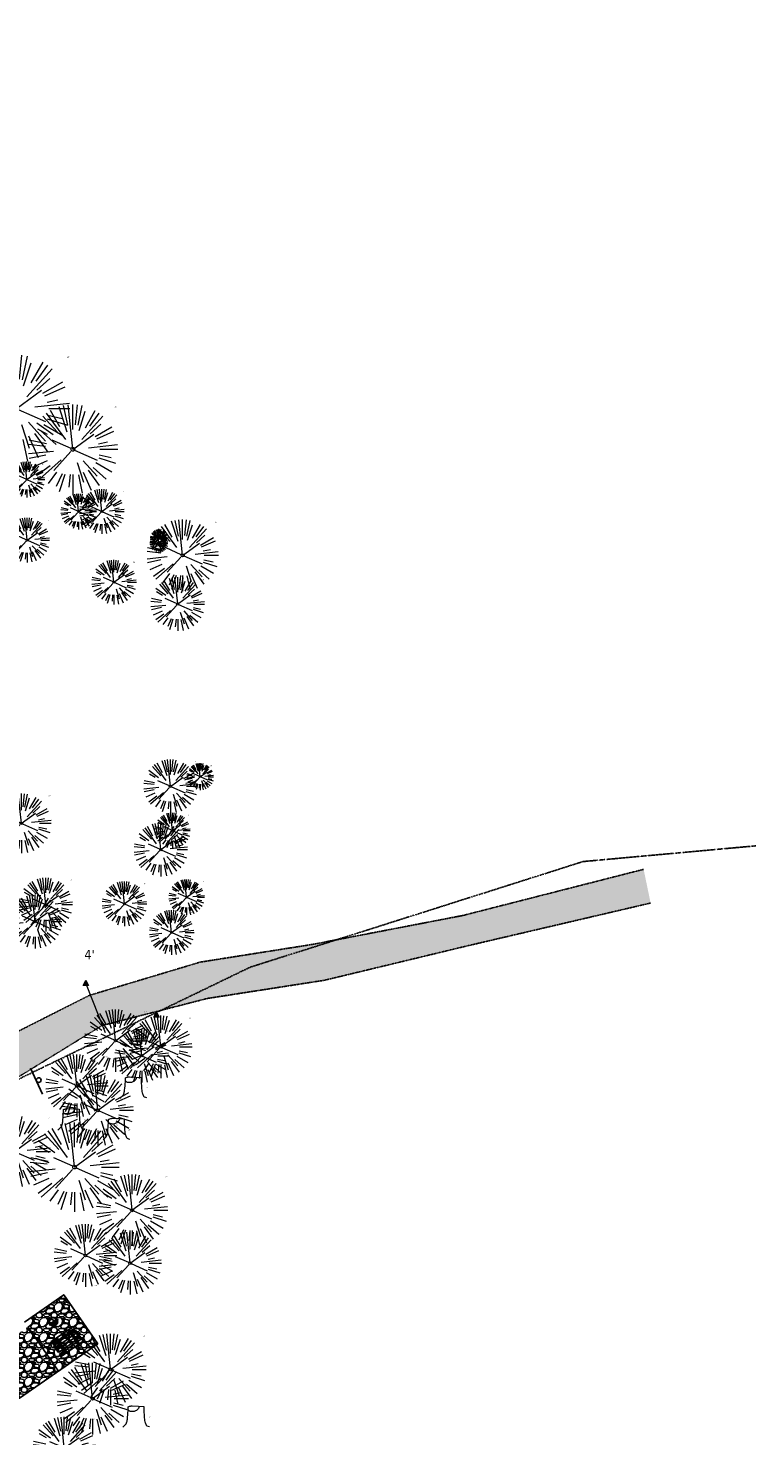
# Model space of a CAD drawing. Header units: feet. Extents: x 1134296 to 1140710, y 647902 to 649877.
# Tile 55 of 57: x 1135151 to 1135395, y 649015 to 649487. Entities that reach past the tile are written whole.
import ezdxf

# ---------------------------------------------------------------- set-up
doc = ezdxf.new("R2010")
doc.units = ezdxf.units.FT
doc.header["$MEASUREMENT"] = 0
doc.linetypes.add('DIVIDE2', pattern=[0.625, 0.25, -0.125, 0, -0.125, 0, -0.125])
doc.linetypes.add('RAD', pattern=[0.13, 0.08, -0.05])
for name, color, linetype, lineweight in [('-ANGLE-IRON', 8, 'Continuous', 25), ('V-PVMT-HTCH-GRVL', 8, 'Continuous', 20), ('V-SITE-FENC', 8, 'Continuous', 18), ('V-SITE-ROCK', 8, 'Continuous', 18), ('V-SITE-SURV', 8, 'Continuous', 18), ('V-SITE-VEGE', 55, 'Continuous', 18), ('V-SITE-VEGE-TEXT', 8, 'Continuous', 18)]:
    doc.layers.add(name, color=color, linetype=linetype, lineweight=lineweight)
for name, color, linetype in [('-BOLTS-LAGS-SCREWS', 7, 'Continuous'), ('-CONCRETE', 9, 'Continuous'), ('-HARDWARE', 7, 'Continuous'), ('-TIMBER', 5, 'Continuous'), ('C-CAMPSITE-PADS', 6, 'Continuous'), ('C-SWLK-GRVL-PATT', 8, 'Continuous'), ('G-XREF', 7, 'Continuous'), ('V-FLOOD-PLAIN', 2, 'DIVIDE2'), ('V-PVMT-GRVL', 120, 'RAD'), ('V-SITE-SIGN', 222, 'Continuous')]:
    doc.layers.add(name, color=color, linetype=linetype)
doc.styles.add('SEI Annotative', font='tahoma.ttf', dxfattribs={"height": 0.1})
doc.styles.add('SEI-Dim & Leader', font='tahoma.ttf')

# ---------------------------------------------------------------- blocks, each defined once
blk = doc.blocks.new('V-SITE-Sign')
blk.add_line((-0.12, 0), (0.12, 0))
blk.add_circle((0, -0.02), 0.02)
blk = doc.blocks.new('*U817', base_point=(1135154.133, 649133.53))
at = {"xscale": 39.99999999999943, "yscale": 39.99999999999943, "zscale": 39.99999999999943, "rotation": 115}
blk.add_blockref('V-SITE-Sign', (1135154.133, 649133.53), dxfattribs=at)
blk = doc.blocks.new('V-SITE-VEGE-Stump')
for points in [[(-0.123, -0.014, 0.052613), (-0.099, 0.008, 0.106195), (-0.091, 0.022, 0.044862), (-0.084, 0.053, 0.020074), (-0.078, 0.123, 0.011675), (-0.077, 0.136, 0.007866), (-0.078, 0.156)], [(-0.078, 0.156, -0.027668), (-0.053, 0.163, -0.067978), (-0.043, 0.164), (0.009, 0.162), (0.054, 0.159)], [(0.015, 0.161, -0.082864), (0.008, 0.142, -0.111324), (-0.002, 0.131, -0.039313), (-0.016, 0.122, -0.049197), (-0.028, 0.118, -0.066002), (-0.045, 0.116, -0.070187), (-0.06, 0.118, -0.114859), (-0.069, 0.122, -0.075938), (-0.077, 0.133)], [(0.054, 0.159, 0.004334), (0.054, 0.137, 0.008344), (0.054, 0.125), (0.056, 0.076, 0.046252), (0.062, 0.032, 0.069625), (0.073, 0.004, 0.149725), (0.079, -0.002, 0.058523), (0.099, -0.009)]]:
    blk.add_lwpolyline(points, format="xyb")
blk = doc.blocks.new('V-SITE-VEGE-Coniferious Tree 2')
at = {"color": 0, "linetype": 'ByBlock'}
for p, q in [((-0.079, 0.109), (-0.294, 0.405)), ((-0.146, 0.253), (-0.25, 0.433)), ((-0.063, 0.193), (-0.155, 0.476)), ((-0.057, 0.27), (-0.104, 0.489)), ((0, 0.003), (-0.052, 0.497)), ((0, 0.222), (0, 0.5)), ((0.029, 0.275), (0.052, 0.497)), ((0.057, 0.269), (0.104, 0.489)), ((0.069, 0.211), (0.138, 0.426)), ((0.139, 0.241), (0.25, 0.433)), ((0.187, 0.257), (0.294, 0.405)), ((-0.22, 0.16), (-0.405, 0.294)), ((-0.176, 0.195), (-0.335, 0.372)), ((0.098, 0.109), (0.335, 0.372)), ((0.192, 0.173), (0.312, 0.281)), ((-0.284, 0.164), (-0.393, 0.227)), ((-0.001, -0.001), (0.235, 0.171)), ((0.249, 0.144), (0.433, 0.25)), ((0.266, 0.118), (0.457, 0.203)), ((-0.306, 0.032), (-0.497, 0.052)), ((-0.296, 0.063), (-0.489, 0.104)), ((-0.02, 0.009), (-0.232, 0.103)), ((0.173, 0.018), (0.497, 0.052)), ((0.287, 0.061), (0.388, 0.083)), ((0.302, 0), (0.5, 0)), ((-0.218, -0.023), (-0.497, -0.052)), ((-0.302, -0.064), (-0.489, -0.104)), ((-0.288, -0.128), (-0.457, -0.203)), ((-0.132, -0.119), (-0.372, -0.335)), ((-0.023, -0.026), (-0.214, -0.237)), ((0.018, -0.008), (0.272, -0.121)), ((0.114, -0.127), (0.272, -0.302)), ((0.289, -0.094), (0.476, -0.155)), ((0.294, -0.062), (0.427, -0.091)), ((-0.255, -0.185), (-0.405, -0.294)), ((-0.184, -0.254), (-0.277, -0.381)), ((0.048, -0.147), (0.119, -0.367)), ((0.113, -0.254), (0.203, -0.457)), ((0.169, -0.232), (0.294, -0.405)), ((0.225, -0.203), (0.372, -0.335)), ((0.256, -0.148), (0.433, -0.25)), ((-0.121, -0.273), (-0.186, -0.417)), ((-0.091, -0.28), (-0.155, -0.476)), ((-0.03, -0.282), (-0.044, -0.422)), ((0, -0.282), (0, -0.5)), ((0.061, -0.287), (0.104, -0.489))]:
    blk.add_line(p, q, dxfattribs=at)
blk.add_circle((0, 0), 0.0208)
blk = doc.blocks.new('*U871', base_point=(1135154.133, 649133.53))
at = {"xscale": 39.99999999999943, "yscale": 39.99999999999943, "zscale": 39.99999999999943, "rotation": 115}
blk.add_blockref('V-SITE-Sign', (1135154.133, 649133.53), dxfattribs=at)
blk = doc.blocks.new('V-LEGL- Corner Location 5')
h = blk.add_hatch(color=256)
h.dxf.hatch_style = 1
h.paths.add_polyline_path([(0, 0.5), (-0.45, -0.38), (0.45, -0.38)])
at = {"flags": 128}
blk.add_lwpolyline([(-0.45, -0.38), (0, 0.5), (0.45, -0.38)], close=True, dxfattribs=at)
blk = doc.blocks.new('C_XBASE-PACTOLA_02403811')
at = {"layer": 'V-PVMT-HTCH-GRVL', "transparency": 33554610}
h = blk.add_hatch(dxfattribs=at)
h.set_pattern_fill('AR-SAND', color=256)
h.set_pattern_definition([(37.5, (0, 0), (-0.0629933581, 1.926823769), [0, -1.52, 0, -1.7, 0, -1.625]), (7.5, (0, 0), (1.7697767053, 2.822146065), [0, -0.82, 0, -1.37, 0, -0.525]), (327.5, (-1.23, 0), (3.1141418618, 0.0056590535), [0, -0.5, 0, -1.8, 0, -2.35]), (317.5, (-1.23, 0), (3.0061266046, 0.877675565), [0, -0.25, 0, -1.18, 0, -1.35])])
edge = h.paths.add_edge_path()
edge.add_line((1135299.06, 649179.02), (1135359.94, 649193.25))
edge.add_line((1135359.94, 649193.25), (1135357.6, 649204.56))
edge.add_line((1135357.6, 649204.56), (1135297.03, 649189.08))
edge.add_line((1135297.03, 649189.08), (1135246.75, 649179.4))
edge.add_line((1135246.75, 649179.4), (1135209, 649173.44))
edge.add_line((1135209, 649173.44), (1135171.84, 649162.29))
edge.add_line((1135171.84, 649162.29), (1135139.91, 649146.16))
edge.add_line((1135139.91, 649146.16), (1135122.57, 649139.76))
edge.add_line((1135122.57, 649139.76), (1135114.05, 649140.95))
edge.add_line((1135114.05, 649140.95), (1135111.97, 649145.03))
edge.add_arc((1135036.64, 649124.78), 78, -10.868, 15.0487, ccw=False)
edge.add_line((1135113.25, 649110.08), (1135110.3, 649094.74))
edge.add_line((1135110.3, 649094.74), (1135124.25, 649116.46))
edge.add_line((1135124.25, 649116.46), (1135147.57, 649134.63))
edge.add_line((1135147.57, 649134.63), (1135176.02, 649152.15))
edge.add_line((1135176.02, 649152.15), (1135211.36, 649161.25))
edge.add_line((1135211.36, 649161.25), (1135250.66, 649167.36))
edge.add_line((1135250.66, 649167.36), (1135299.06, 649179.02))
at = {"layer": 'V-FLOOD-PLAIN', "flags": 128}
blk.add_lwpolyline([(1134914.78, 649486.68), (1134964.91, 649449.91), (1134986.13, 649409.61), (1134975.35, 649311.08), (1134958.92, 649205.06), (1134955.56, 649145.24), (1134964.04, 649110.86), (1134999.27, 649088), (1135032.63, 649078.28), (1135064.17, 649081.71), (1135129.22, 649125.04), (1135225.74, 649171.74), (1135337.32, 649207.17), (1135395.2, 649212.43)], dxfattribs=at)
at = {"layer": 'V-PVMT-GRVL', "flags": 128}
for points in [[(1135111.97, 649145.03), (1135114.05, 649140.95), (1135122.57, 649139.76), (1135139.91, 649146.16), (1135171.84, 649162.29), (1135209, 649173.44), (1135246.75, 649179.4), (1135297.03, 649189.08), (1135357.6, 649204.56)], [(1135110.3, 649094.74), (1135124.25, 649116.46), (1135147.57, 649134.63), (1135176.02, 649152.15), (1135211.36, 649161.25), (1135250.66, 649167.36), (1135299.06, 649179.02), (1135359.94, 649193.25)]]:
    blk.add_lwpolyline(points, dxfattribs=at)
at = {"layer": 'V-SITE-FENC', "flags": 128}
blk.add_lwpolyline([(1135177.29, 649149.72), (1135170.69, 649166.39)], dxfattribs=at)
at = {"layer": 'V-SITE-SIGN'}
for name in ['*U817', '*U871']:
    blk.add_blockref(name, (1135154.13, 649133.53), dxfattribs=at)
at = {"layer": 'V-SITE-SIGN', "xscale": 39.99999999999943, "yscale": 39.99999999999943, "zscale": 39.99999999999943, "rotation": 115}
blk.add_blockref('V-SITE-Sign', (1135154.13, 649133.53), dxfattribs=at)
at = {"layer": 'V-SITE-SURV', "xscale": 2, "yscale": 2, "zscale": 2}
for p in [(1135170.69, 649166.39), (1135194.32, 649155.72)]:
    blk.add_blockref('V-LEGL- Corner Location 5', p, dxfattribs=at)
at = {"layer": 'V-SITE-VEGE'}
for name, p, xscale, yscale, zscale in [('V-SITE-VEGE-Coniferious Tree 2', (1135147.33, 649359.08), 35.99956513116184, 35.99956513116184, 35.99956513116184), ('V-SITE-VEGE-Coniferious Tree 2', (1135166.33, 649345.43), 29.99963760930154, 29.99963760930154, 29.99963760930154), ('V-SITE-VEGE-Coniferious Tree 2', (1135176, 649324.58), 14.99981880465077, 14.99981880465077, 14.99981880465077), ('V-SITE-VEGE-Coniferious Tree 2', (1135151.01, 649314.97), 14.99981880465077, 14.99981880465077, 14.99981880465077), ('V-SITE-VEGE-Coniferious Tree 2', (1135180.09, 649300.84), 14.99981880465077, 14.99981880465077, 14.99981880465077), ('V-SITE-VEGE-Coniferious Tree 2', (1135201.44, 649293.5), 17.99978256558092, 17.99978256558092, 17.99978256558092), ('V-SITE-VEGE-Coniferious Tree 2', (1135199.01, 649232.4), 17.99978256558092, 17.99978256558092, 17.99978256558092), ('V-SITE-VEGE-Coniferious Tree 2', (1135208.99, 649235.62), 8.999891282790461, 8.999891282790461, 8.999891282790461), ('V-SITE-VEGE-Coniferious Tree 2', (1135149.04, 649219.99), 19.99975840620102, 19.99975840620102, 19.99975840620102), ('V-SITE-VEGE-Coniferious Tree 2', (1135195.78, 649211.18), 17.99978256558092, 17.99978256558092, 17.99978256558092), ('V-SITE-VEGE-Coniferious Tree 2', (1135157.21, 649192.71), 17.99978256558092, 17.99978256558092, 17.99978256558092), ('V-SITE-VEGE-Coniferious Tree 2', (1135183.57, 649192.98), 14.99981880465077, 14.99981880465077, 14.99981880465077), ('V-SITE-VEGE-Coniferious Tree 2', (1135153.63, 649187.04), 17.99978256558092, 17.99978256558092, 17.99978256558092), ('V-SITE-VEGE-Coniferious Tree 2', (1135199.41, 649183.36), 14.99981880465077, 14.99981880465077, 14.99981880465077), ('V-SITE-VEGE-Coniferious Tree 2', (1135180.63, 649147.09), 20.99974632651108, 20.99974632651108, 20.99974632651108), ('V-SITE-VEGE-Coniferious Tree 2', (1135195.75, 649145.02), 20.99974632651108, 20.99974632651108, 20.99974632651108), ('V-SITE-VEGE-Coniferious Tree 2', (1135189.37, 649142.03), 17.99978256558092, 17.99978256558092, 17.99978256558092), ('V-SITE-VEGE-Coniferious Tree 2', (1135167.63, 649131.97), 20.99974632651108, 20.99974632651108, 20.99974632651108), ('V-SITE-VEGE-Stump', (1135187.05, 649128.36), 40.31522404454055, 40.31522404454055, 40.31522404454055), ('V-SITE-VEGE-Stump', (1135166.28, 649117.73), 40.31522404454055, 40.31522404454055, 40.31522404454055), ('V-SITE-VEGE-Coniferious Tree 2', (1135166.88, 649104.69), 29.99963760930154, 29.99963760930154, 29.99963760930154), ('V-SITE-VEGE-Stump', (1135181.37, 649114.45), 40.31522404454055, 40.31522404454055, 40.31522404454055), ('V-SITE-VEGE-Coniferious Tree 2', (1135170.51, 649075.06), 20.99974632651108, 20.99974632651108, 20.99974632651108), ('V-SITE-VEGE-Coniferious Tree 2', (1135185.51, 649072.48), 20.99974632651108, 20.99974632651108, 20.99974632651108), ('V-SITE-VEGE-Stump', (1135187.96, 649018.01), 40.31522404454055, 40.31522404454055, 40.31522404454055), ('V-SITE-VEGE-Coniferious Tree 2', (1135163.43, 649010.42), 20.99974632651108, 20.99974632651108, 20.99974632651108)]:
    blk.add_blockref(name, p, dxfattribs=dict(at, xscale=xscale, yscale=yscale, zscale=zscale))
at = {"layer": 'V-SITE-VEGE', "rotation": 8.537736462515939e-07}
for p, xscale, yscale, zscale in [((1135150.89, 649335.32), 11.99985504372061, 11.99985504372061, 11.99985504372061), ((1135168.25, 649324.54), 11.99985504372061, 11.99985504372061, 11.99985504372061), ((1135203.09, 649309.87), 23.99971008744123, 23.99971008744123, 23.99971008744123), ((1135195.12, 649313.89), 5.999927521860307, 5.999927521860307, 5.999927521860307), ((1135195.25, 649315.57), 5.999927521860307, 5.999927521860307, 5.999927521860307), ((1135199.65, 649217.53), 11.99985504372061, 11.99985504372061, 11.99985504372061), ((1135204.43, 649195.18), 11.99985504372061, 11.99985504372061, 11.99985504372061), ((1135174.64, 649123.73), 23.99971008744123, 23.99971008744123, 23.99971008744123), ((1135146.81, 649109.9), 23.99971008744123, 23.99971008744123, 23.99971008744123), ((1135186.15, 649090.23), 23.99971008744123, 23.99971008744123, 23.99971008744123), ((1135178.93, 649036.81), 23.99971008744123, 23.99971008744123, 23.99971008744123), ((1135172.93, 649027.06), 23.99971008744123, 23.99971008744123, 23.99971008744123)]:
    blk.add_blockref('V-SITE-VEGE-Coniferious Tree 2', p, dxfattribs=dict(at, xscale=xscale, yscale=yscale, zscale=zscale))
at = {"layer": 'V-SITE-ROCK', "style": 'SEI Annotative'}
blk.add_text("4'", height=3.2, dxfattribs=at).set_placement((1135170.16, 649174.35))
at = {"layer": 'V-SITE-VEGE-TEXT', "char_height": 0.4, "attachment_point": 7, "style": 'SEI-Dim & Leader'}
for s, insert in [('36"', (1135164.28, 649376.08)), ('30"', (1135180.29, 649359.43)), ('12"', (1135155.87, 649340.32)), ('15"', (1135182.47, 649331.08)), ('12"', (1135173.23, 649329.54)), ('15"', (1135157.49, 649321.47)), ('6"', (1135197.24, 649317.57)), ('24"', (1135214.06, 649320.87)), ('6"', (1135197.12, 649315.89)), ('15"', (1135186.57, 649307.34)), ('18"', (1135209.42, 649301.5)), ('18"', (1135206.98, 649240.4)), ('9"', (1135212.48, 649239.12)), ('20"', (1135158.01, 649228.99)), ('12"', (1135204.64, 649222.53)), ('18"', (1135203.76, 649219.18)), ('18"', (1135165.19, 649200.71)), ('15"', (1135190.05, 649199.48)), ('12"', (1135209.41, 649200.18)), ('18"', (1135161.6, 649195.04)), ('15"', (1135205.89, 649189.86)), ('21"', (1135190.1, 649156.59)), ('21"', (1135205.22, 649154.52)), ('18"', (1135197.35, 649150.03)), ('21"', (1135177.1, 649141.47)), ('24"', (1135185.61, 649134.73)), ('12"', (1135190.53, 649130.96)), ('24"', (1135157.77, 649120.9)), ('18"', (1135169.76, 649120.33)), ('30"', (1135180.84, 649118.69)), ('12"', (1135184.85, 649117.05)), ('24"', (1135197.12, 649101.23)), ('21"', (1135179.98, 649084.56)), ('21"', (1135194.99, 649081.98)), ('24"', (1135173.55, 649064.59)), ('24"', (1135189.9, 649047.81)), ('24"', (1135183.9, 649038.06)), ('21"', (1135172.9, 649019.92)), ('18"', (1135191.44, 649020.6))]:
    blk.add_mtext(s, dxfattribs=dict(at, insert=insert))
blk = doc.blocks.new('10FT_Precast Table')
at = {"layer": '-ANGLE-IRON'}
for p, q in [((-49.5, 15.8), (-52.5, 15.8)), ((-52.5, 15.8), (-52.5, -14.7)), ((-49.5, -14.7), (-49.5, 15.8)), ((-28.5, 27.1), (-28.5, 33.6)), ((-28.5, 33.6), (-24.5, 33.6)), ((-24.5, 27.1), (-28.5, 27.1)), ((-25.5, 15.8), (-28.5, 15.8)), ((-28.5, 15.8), (-28.5, -14.7)), ((-25.5, -14.7), (-25.5, 15.8)), ((-24.5, 33.6), (-24.5, 27.1)), ((28.5, 27.1), (28.5, 33.6)), ((28.5, 33.6), (32.5, 33.6)), ((32.5, 27.1), (28.5, 27.1)), ((32.5, 15.8), (29.5, 15.8)), ((29.5, 15.8), (29.5, -14.7)), ((32.5, 33.6), (32.5, 27.1)), ((32.5, -14.7), (32.5, 15.8)), ((52.5, 15.8), (49.5, 15.8)), ((49.5, 15.8), (49.5, -14.7)), ((52.5, -14.7), (52.5, 15.8)), ((-52.5, -14.7), (-49.5, -14.7)), ((-28.5, -14.7), (-25.5, -14.7)), ((-28.5, -33.6), (-28.5, -27.1)), ((-28.5, -27.1), (-24.5, -27.1)), ((-24.5, -33.6), (-28.5, -33.6)), ((-24.5, -27.1), (-24.5, -33.6)), ((28.5, -33.6), (28.5, -27.1)), ((28.5, -27.1), (32.5, -27.1)), ((32.5, -33.6), (28.5, -33.6)), ((29.5, -14.7), (32.5, -14.7)), ((32.5, -27.1), (32.5, -33.6)), ((49.5, -14.7), (52.5, -14.7))]:
    blk.add_line(p, q, dxfattribs=at)
at = {"layer": '-BOLTS-LAGS-SCREWS'}
for centre in [(-51, 14.8), (-51, 9.3), (-51, 3.3), (-27, 14.8), (-27, 9.3), (-27, 3.3), (-26.5, 32.1), (-26.5, 28.6), (30.5, 32.1), (30.5, 28.6), (31, 14.8), (31, 9.3), (31, 3.3), (51, 14.8), (51, 9.3), (51, 3.3), (-51, -2.2), (-51, -8.2), (-51, -13.7), (-27, -2.2), (-27, -8.2), (-27, -13.7), (-26.5, -28.6), (-26.5, -32.1), (30.5, -28.6), (30.5, -32.1), (31, -2.2), (31, -8.2), (31, -13.7), (51, -2.2), (51, -8.2), (51, -13.7)]:
    blk.add_circle(centre, 0.156, dxfattribs=at)
at = {"layer": '-CONCRETE'}
for p, q in [((-32, -36), (-32, 36)), ((-28.5, 36), (-28.5, 33.6)), ((-28.5, -27.1), (-28.5, 27.1)), ((32.5, 36), (32.5, 33.6)), ((32.5, -27.1), (32.5, 27.1)), ((36, -36), (36, 36)), ((-28.5, -36), (-28.5, -33.6)), ((32.5, -33.6), (32.5, -36))]:
    blk.add_line(p, q, dxfattribs=at)
at = {"layer": '-TIMBER'}
for p, q in [((-54, 24.7), (-54, 36)), ((-54, 36), (54, 36)), ((-54, 24.7), (54, 24.7)), ((-54, 6.5), (-54, 17.7)), ((-54, 17.7), (54, 17.7)), ((-54, 6.5), (54, 6.5)), ((-54, -5), (-54, 6.2)), ((-54, 6.2), (54, 6.2)), ((54, 24.7), (54, 36)), ((54, 17.7), (54, 6.5)), ((54, 6.2), (54, -5)), ((54, -5), (-54, -5)), ((-54, -16.5), (-54, -5.3)), ((54, -5.3), (-54, -5.3)), ((54, -16.5), (-54, -16.5)), ((-54, -36), (-54, -24.8)), ((-54, -24.8), (54, -24.8)), ((-54, -36), (54, -36)), ((54, -5.3), (54, -16.5)), ((54, -36), (54, -24.8))]:
    blk.add_line(p, q, dxfattribs=at)
blk = doc.blocks.new('*X386')
at = {"color": 0}
for p, q in [((146.1, 353.6), (146.1, 353.7)), ((146.1, 352.9), (146.8, 353.6)), ((146.1, 352.5), (146.8, 353.3)), ((146.1, 351.8), (146.8, 352.6)), ((146.1, 351.5), (146.8, 352.2)), ((146.1, 350.8), (146.8, 351.5)), ((146.3, 350.7), (146.8, 351.2))]:
    blk.add_line(p, q, dxfattribs=at)
blk = doc.blocks.new('Pilot Rocks FS-30_18_PA')
at = {"layer": '-HARDWARE'}
for p, q in [((-8.8, 0), (-17.9, 0)), ((-17.9, 0), (-12.8, 0)), ((-10.2, 0), (10.2, 0)), ((8.8, 0), (17.9, 0)), ((12.8, 0), (17.9, 0)), ((-18.9, -1.4), (-18.9, -1)), ((-18.9, -1.4), (-18.9, -1)), ((-18.9, -4.6), (-18.9, -1.4)), ((-18.9, -1.4), (-18.9, -1.4)), ((-18.2, -1.4), (-18.2, -1)), ((-18.2, -1), (-18.2, -1.4)), ((-18.2, -1.4), (-18.1, -1.4)), ((-18.1, -1.4), (-18.1, -4.6)), ((-8.8, -0.6), (-17.9, -0.6)), ((-13.3, -0.6), (-17.9, -0.6)), ((-10.2, -0.6), (10.2, -0.6)), ((-10.2, -0.6), (-10.2, -11.3)), ((-10.2, -11.3), (-10.2, -14.8)), ((-10.2, -13.7), (-10.2, -14.8)), ((-9.5, -0.6), (-9.5, -11.3)), ((-9.5, -11.3), (-9.5, -14.8)), ((-9.5, -11.6), (9.5, -11.6)), ((-9.5, -12.3), (9.5, -12.3)), ((-9.5, -14.8), (-9.5, -14.5)), ((-8.8, -0.6), (-8.8, -11.6)), ((-8.3, -0.6), (-8.3, -11.6)), ((-7.5, -0.6), (-7.5, -11.6)), ((-7, -0.6), (-7, -11.6)), ((-6.2, -0.6), (-6.2, -11.6)), ((-5.7, -0.6), (-5.7, -11.6)), ((-4.9, -0.6), (-4.9, -11.6)), ((-4.3, -0.6), (-4.3, -11.6)), ((-3.6, -0.6), (-3.6, -11.6)), ((-3, -0.6), (-3, -11.6)), ((-2.2, -0.6), (-2.2, -11.6)), ((-1.7, -0.6), (-1.7, -11.6)), ((-0.9, -0.6), (-0.9, -11.6)), ((-0.4, -0.6), (-0.4, -11.6)), ((0.4, -0.6), (0.4, -11.6)), ((0.9, -0.6), (0.9, -11.6)), ((1.7, -0.6), (1.7, -11.6)), ((2.2, -0.6), (2.2, -11.6)), ((3, -0.6), (3, -11.6)), ((3.6, -0.6), (3.6, -11.6)), ((4.3, -0.6), (4.3, -11.6)), ((4.9, -0.6), (4.9, -11.6)), ((5.7, -0.6), (5.7, -11.6)), ((6.2, -0.6), (6.2, -11.6)), ((7, -0.6), (7, -11.6)), ((7.5, -0.6), (7.5, -11.6)), ((8.3, -0.6), (8.3, -11.6)), ((8.8, -0.6), (8.8, -11.6)), ((17.9, -0.6), (8.8, -0.6)), ((9.5, -0.6), (9.5, -11.3)), ((9.5, -11.3), (9.5, -14.8)), ((9.5, -14.5), (9.5, -14.8)), ((10.2, -0.6), (10.2, -11.3)), ((10.2, -11.3), (10.2, -14.8)), ((10.2, -14.8), (10.2, -13.7)), ((18.1, -4.6), (18.1, -1.4)), ((18.1, -1.4), (18.2, -1.4)), ((18.9, -4.6), (18.1, -4.6)), ((18.2, -1.4), (18.2, -1)), ((18.2, -1.4), (18.2, -1)), ((18.9, -1.4), (18.9, -1)), ((18.9, -1), (18.9, -1.4)), ((18.9, -1.4), (18.9, -1.4)), ((18.9, -1.4), (18.9, -4.6))]:
    blk.add_line(p, q, dxfattribs=at)
at = {"layer": '-HARDWARE', "flags": 128}
for points in [[(0, 18.2, 1), (-0.6, 18.2), (-0.6, 15, 1), (0, 15), (0, 18.2)], [(-11.8, -8.9, -1), (-11.3, -9.4), (-13.5, -11.7, -1), (-14, -11.3), (-11.8, -8.9)], [(11.8, -8.9, 1), (11.3, -9.4), (13.5, -11.7, 1), (14, -11.3), (11.8, -8.9)]]:
    blk.add_lwpolyline(points, format="xyb", dxfattribs=at)
at = {"layer": '-HARDWARE'}
for points in [[(-18.9, -4.6), (-18.9, -1.4), (-18.1, -1.4), (-18.1, -4.6)], [(-7.5, -11.6), (-8.3, -11.6), (-8.3, -0.6), (-7.5, -0.6)], [(-6.2, -11.6), (-7, -11.6), (-7, -0.6), (-6.2, -0.6)], [(-4.9, -11.6), (-5.7, -11.6), (-5.7, -0.6), (-4.9, -0.6)], [(-3.6, -11.6), (-4.3, -11.6), (-4.3, -0.6), (-3.6, -0.6)], [(-2.2, -11.6), (-3, -11.6), (-3, -0.6), (-2.2, -0.6)], [(-0.9, -11.6), (-1.7, -11.6), (-1.7, -0.6), (-0.9, -0.6)], [(-0.4, -11.6), (0.4, -11.6), (0.4, -0.6), (-0.4, -0.6)], [(0.9, -11.6), (1.7, -11.6), (1.7, -0.6), (0.9, -0.6)], [(2.2, -11.6), (3, -11.6), (3, -0.6), (2.2, -0.6)], [(3.6, -11.6), (4.3, -11.6), (4.3, -0.6), (3.6, -0.6)], [(4.9, -11.6), (5.7, -11.6), (5.7, -0.6), (4.9, -0.6)], [(6.2, -11.6), (7, -11.6), (7, -0.6), (6.2, -0.6)], [(7.5, -11.6), (8.3, -11.6), (8.3, -0.6), (7.5, -0.6)], [(18.9, -4.6), (18.9, -1.4), (18.1, -1.4), (18.1, -4.6)]]:
    blk.add_lwpolyline(points, close=True, dxfattribs=at)
for centre, radius, start, end in [((-17.9, -1), 1, 90, 180), ((-17.9, -1), 1, 90, 180), ((0, 0), 17.1, 0.1484, 179.8516), ((0, 0), 15.7, 0.161, 179.839), ((17.9, -1), 1, 0, 90), ((17.9, -1), 1, 0, 90), ((-17.9, -1), 0.333, 90, 180), ((-17.9, -1), 0.333, 90, 180), ((0, 0), 17.1, 182.0901, 220.7491), ((0, 0), 15.7, 182.2674, 220.2248), ((0, 0), 17.1, 220.7491, 233.2978), ((0, 0), 15.7, 220.2248, 229.5861), ((-9.9, -11.6), 0.333, 0, 180), ((-9.9, -14.8), 0.333, 180, 0), ((-9.9, -14.8), 0.333, 180, 0), ((0, 0), 15.7, 232.704, 307.296), ((0, 0), 17.1, 236.0414, 303.9586), ((9.9, -11.6), 0.333, 0, 180), ((9.9, -14.8), 0.333, 180, 0), ((9.9, -14.8), 0.333, 180, 0), ((0, 0), 15.7, 310.4139, 319.7752), ((0, 0), 17.1, 306.7022, 319.2509), ((0, 0), 15.7, 319.7752, 357.7326), ((0, 0), 17.1, 319.2509, 357.9099), ((17.9, -1), 0.333, 0, 90), ((17.9, -1), 0.333, 0, 90)]:
    blk.add_arc(centre, radius, start, end, dxfattribs=at)
at = {"layer": '-HARDWARE', "rotation": 180}
for p, xscale, yscale, zscale in [((137.7, 372.6), 1.066666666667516, 1.066666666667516, 1.066666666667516), ((-137.7, 372.6), -1.066666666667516, 1.066666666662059, 1.066666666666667)]:
    blk.add_blockref('*X386', p, dxfattribs=dict(at, xscale=xscale, yscale=yscale, zscale=zscale))
blk = doc.blocks.new('C_PBASE-PACTOLA_02403811')
at = {"layer": 'C-CAMPSITE-PADS'}
for points in [[(1135150.11, 649052.71), (1135163.24, 649061.85), (1135174.66, 649045.42)], [(1135174.66, 649045.42), (1135148.38, 649027.16), (1135138.11, 649041.94)]]:
    blk.add_lwpolyline(points, dxfattribs=at)
at = {"layer": 'Defpoints', "flags": 128}
blk.add_lwpolyline([(1135161.52, 649036.29), (1135151.25, 649051.07)], dxfattribs=at)
at = {"layer": '-HARDWARE', "xscale": 0.08333333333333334, "yscale": 0.08333333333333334, "zscale": 0.08333333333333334, "rotation": 34.80324858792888}
blk.add_blockref('Pilot Rocks FS-30_18_PA', (1135159.77, 649052.83), dxfattribs=at)
at = {"xscale": 0.08333333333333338, "yscale": 0.08333333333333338, "zscale": 0.08333333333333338, "rotation": 34.80324857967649}
blk.add_blockref('10FT_Precast Table', (1135164.38, 649046.2), dxfattribs=at)
blk = doc.blocks.new('C_PHTCH-PACTOLA_02403811')
at = {"layer": 'C-SWLK-GRVL-PATT'}
h = blk.add_hatch(dxfattribs=at)
h.set_pattern_fill('GRAVEL', color=256, scale=5)
h.set_pattern_definition([(228.012787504, (3.6, 5), (-40, -45), [0.67268, -66.595440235]), (184.969740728, (3.15, 4.5), (60, 5), [1.15434, -114.279623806]), (132.510447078, (2, 4.4), (50, -55), [0.81394, -80.58016298]), (267.273689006, (0.05, 3.15), (5, 100), [1.05119, -104.067790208]), (292.833654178, (0, 2.1), (-25, 60), [1.030775, -102.04686564]), (357.273689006, (0.4, 1.15), (-100, 5), [1.05119, -104.067790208]), (37.694240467, (1.45, 1.1), (-65, -50), [1.390145, -137.624242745]), (72.255328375, (2.55, 1.95), (35, 110), [1.31244, -129.931607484]), (121.429565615, (2.95, 3.2), (-40, 65), [1.05475, -104.420365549]), (175.23635831, (2.4, 4.1), (55, -5), [1.20416, -59.003812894]), (222.397437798, (1.2, 4.2), (-60, -55), [1.55724, -154.166875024]), (138.814074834, (5, 3.1), (-35, 30), [0.531505, -52.619224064]), (171.46923439, (4.6, 3.45), (65, -10), [1.011185, -100.10755708]), (225, (3.6, 3.6), (-6e-16, -5), [0.707105, -6.363962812]), (203.198590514, (3.25, 4.2), (25, 10), [0.38079, -37.69807553]), (291.80140949, (2.9, 4.05), (-5, 15), [0.538515, -26.387309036]), (30.96375653, (3.1, 3.55), (15, 10), [0.874645, -28.280114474]), (161.56505118, (3.85, 4), (10, -5), [0.632455, -15.1789333]), (16.389540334, (0, 4.05), (50, 15), [0.886, -87.714225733]), (70.346175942, (0.85, 4.3), (-20.00000000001, -55.00000000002), [0.743305, -73.587038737]), (293.198590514, (3.85, 5), (-10, 25), [0.761575, -37.31729053]), (343.610459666, (4.15, 4.3), (-50, 15), [0.886, -87.714225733]), (339.44395478, (0, 0.95), (-25, 10), [0.8544, -41.865618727]), (294.77514057, (0.8, 0.65), (-25, 55), [0.71589, -70.873215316]), (66.801409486, (3.9, 0), (10, 25), [0.761575, -37.31729053]), (17.354024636, (4.2, 0.7), (-65, -20), [0.838155, -82.977118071]), (69.44395478, (1.45, 0), (-10, -25), [0.4272, -42.292818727]), (101.30993247, (3.6, 0), (-5, 20), [0.25495, -25.240147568]), (165.96375653, (3.55, 0.25), (15, -5), [1.030775, -19.584753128]), (186.009005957, (2.55, 0.5), (50, 5), [0.95525, -94.569615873]), (303.69006753, (3.1, 3.1), (-5, 10), [0.72111, -17.306646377]), (353.157226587, (3.5, 2.5), (85, -10), [1.25897, -124.63781312]), (60.9453959, (4.75, 2.35), (-20, -35), [0.51478, -50.963370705]), (90, (5, 2.8), (-5, 5), [0.3, -4.7]), (120.256437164, (2.45, 0.65), (20, -35), [0.69462, -68.767599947]), (48.012787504, (2.1, 1.25), (40, 45), [1.34536, -65.922760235]), (0, (3, 2.25), (5, 5), [1.3, -3.7]), (325.30484647, (4.3, 2.25), (50, -35), [0.79057, -78.266371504]), (254.0546041, (4.95, 1.8), (-5, -20), [0.72801, -35.672539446]), (207.645975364, (4.75, 1.1), (-95, -50), [1.185325, -117.347370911]), (175.42607874, (3.7, 0.55), (-65, 5), [1.253995, -124.14536704])])
h.paths.add_polyline_path([(1135138.11, 649041.94), (1135151.25, 649051.07), (1135150.11, 649052.71), (1135163.24, 649061.85), (1135174.66, 649045.42), (1135148.38, 649027.16)])

msp = doc.modelspace()

# ---------------------------------------------------------------- block references
at = {"layer": 'G-XREF'}
for name in ['C_PBASE-PACTOLA_02403811', 'C_XBASE-PACTOLA_02403811', 'C_PHTCH-PACTOLA_02403811']:
    msp.add_blockref(name, (0, 0), dxfattribs=at)

doc.saveas('drawing.dxf')
